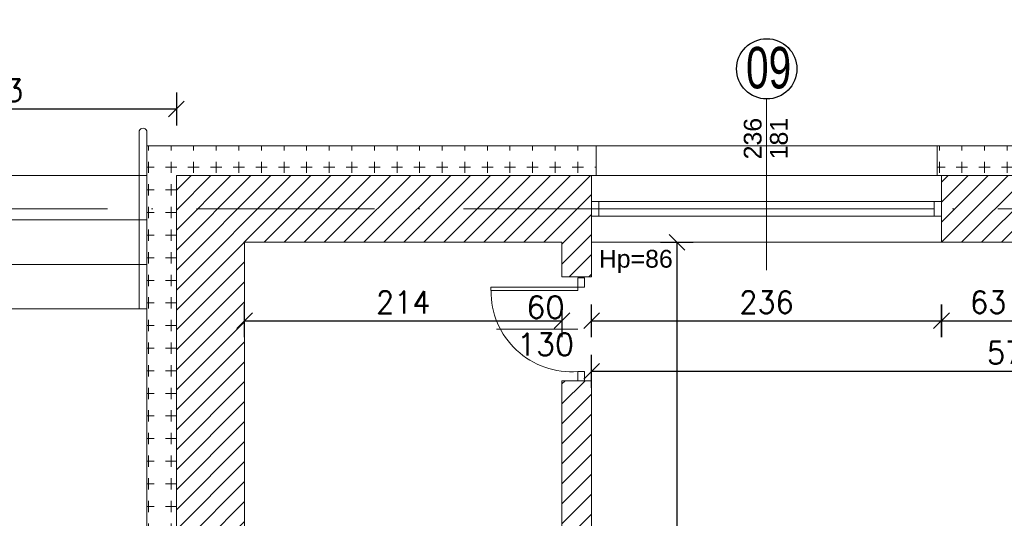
# Model space of a CAD drawing. Header units: millimetres. Extents: x -37273 to 136949, y -1495242345 to -598.
# Tile 20 of 38: x 40885 to 41549, y -16428 to -16092. Entities that reach past the tile are written whole.
import ezdxf

# ---------------------------------------------------------------- set-up
doc = ezdxf.new("R2010")
doc.units = ezdxf.units.MM
doc.linetypes.add('ACAD_ISO10W100', pattern=[18, 12, -3, 0, -3])
for name, color, linetype, lineweight in [('A-DRZ', 3, 'Continuous', 13), ('A-OKN', 3, 'Continuous', 13), ('urządzenia', 252, 'Continuous', 0), ('wymiarowannie', 253, 'Continuous', 5), ('ściany', 190, 'Continuous', 25)]:
    doc.layers.add(name, color=color, linetype=linetype, lineweight=lineweight)
for name, color, linetype in [('OPISY', 4, 'Continuous'), ('wym', 1, 'Continuous'), ('ściana', 7, 'Continuous')]:
    doc.layers.add(name, color=color, linetype=linetype)
doc.styles.add('op2', font='arial.ttf')
doc.styles.get("Standard").update_dxf_attribs({"font": 'arial.ttf'})
doc.styles.add('WYM_50', font='simplex.shx', dxfattribs={"width": 0.95})
doc.dimstyles.new('50', dxfattribs={"dimtxt": 15, "dimasz": 0.15, "dimexe": 13, "dimexo": 30, "dimgap": 5, "dimtad": 1, "dimdec": 0, "dimrnd": 0.5, "dimzin": 1, "dimdsep": 46, "dimtxsty": 'WYM_50', "dimblk": 'A', "dimcen": 3, "dimdle": 5, "dimse1": 1, "dimse2": 1, "dimclrd": 256, "dimclre": 256, "dimclrt": 2, "dimaunit": 1, "dimadec": 0, "dimazin": 0, "dimtfac": 0.32, "dimtdec": 0, "dimtix": 1, "dimtmove": 1, "dimatfit": 3, "dimldrblk": 'A', "dimfxl": 1, "dimtvp": 0.08, "dimtolj": 1, "dimtzin": 1, "dimarcsym": 0})
pattern_1 = [(90, (-26617.258, -10.478), (-15.24, 0), [7.62, -7.62]), (180, (-26613.449, -6.668), (0, -15.24), [7.62, -7.62])]

# ---------------------------------------------------------------- blocks, each defined once
blk = doc.blocks.new('A')
at = {"color": 1, "linetype": 'Continuous'}
blk.add_line((0, 73.6), (0, -73.6), dxfattribs=at)
at = {"color": 7, "linetype": 'Continuous'}
blk.add_line((-35.3, -35.3), (35.3, 35.3), dxfattribs=at)
blk = doc.blocks.new('*D2359')
at = {"layer": 'Defpoints', "color": 0, "lineweight": 13, "ltscale": 3}
for p in [(41808, -15942.05), (40532.97, -16182.05), (41808, -16182.05)]:
    blk.add_point(p, dxfattribs=at)
at = {"layer": 'wym', "lineweight": -2}
blk.add_line((40532.97, -15942.2), (40532.97, -16181.9), dxfattribs=at)
at = {"layer": 'wym', "lineweight": -2, "ltscale": 3, "xscale": 0.15, "yscale": 0.15, "zscale": 0.15}
for p, rotation in [((40532.97, -15942.05), 90), ((40532.97, -16182.05), 270)]:
    blk.add_blockref('A', p, dxfattribs=dict(at, rotation=rotation))
at = {"layer": 'wym', "color": 2, "ltscale": 3, "insert": (40520.47, -16062.05), "char_height": 15, "attachment_point": 5, "rotation": 90, "style": 'WYM_50'}
blk.add_mtext('\\A1;240', dxfattribs=at)
blk = doc.blocks.new('*D2360')
at = {"layer": 'Defpoints', "color": 0, "lineweight": 13, "ltscale": 3}
for p in [(41808, -16182.05), (40532.97, -16197.05), (41808, -16197.05)]:
    blk.add_point(p, dxfattribs=at)
at = {"layer": 'wym', "lineweight": -2}
for p, q in [((40532.97, -16181.9), (40532.97, -16181.75)), ((40532.97, -16182.05), (40532.97, -16197.05)), ((40532.97, -16197.2), (40532.97, -16197.35))]:
    blk.add_line(p, q, dxfattribs=at)
at = {"layer": 'wym', "lineweight": -2, "ltscale": 3, "xscale": 0.15, "yscale": 0.15, "zscale": 0.15}
for p, rotation in [((40532.97, -16182.05), 270), ((40532.97, -16197.05), 90)]:
    blk.add_blockref('A', p, dxfattribs=dict(at, rotation=rotation))
at = {"layer": 'wym', "color": 2, "ltscale": 3, "insert": (40520.47, -16189.55), "char_height": 15, "attachment_point": 5, "rotation": 90, "style": 'WYM_50'}
blk.add_mtext('\\A1;15', dxfattribs=at)
blk = doc.blocks.new('*D2361')
at = {"layer": 'Defpoints', "color": 0, "lineweight": 13, "ltscale": 3}
for p in [(40971, -16197.05), (40512.97, -16450.44), (40991, -16450.44)]:
    blk.add_point(p, dxfattribs=at)
at = {"layer": 'wym', "lineweight": -2}
blk.add_line((40512.97, -16197.2), (40512.97, -16450.29), dxfattribs=at)
at = {"layer": 'wym', "lineweight": -2, "ltscale": 3, "xscale": 0.15, "yscale": 0.15, "zscale": 0.15}
for p, rotation in [((40512.97, -16197.05), 90), ((40512.97, -16450.44), 270)]:
    blk.add_blockref('A', p, dxfattribs=dict(at, rotation=rotation))
at = {"layer": 'wym', "color": 2, "ltscale": 3, "insert": (40500.47, -16323.74), "char_height": 15, "attachment_point": 5, "rotation": 90, "style": 'WYM_50'}
blk.add_mtext('\\A1;254', dxfattribs=at)
blk = doc.blocks.new('*D2376')
at = {"layer": 'Defpoints', "color": 0, "lineweight": 13, "ltscale": 3}
for p in [(41875.89, -15896.05), (40480, -16197.05), (41808, -16197.05)]:
    blk.add_point(p, dxfattribs=at)
at = {"layer": 'wym', "lineweight": -2}
blk.add_line((40480, -15896.2), (40480, -16196.9), dxfattribs=at)
at = {"layer": 'wym', "lineweight": -2, "ltscale": 3, "xscale": 0.15, "yscale": 0.15, "zscale": 0.15}
for p, rotation in [((40480, -15896.05), 90), ((40480, -16197.05), 270)]:
    blk.add_blockref('A', p, dxfattribs=dict(at, rotation=rotation))
at = {"layer": 'wym', "color": 2, "ltscale": 3, "insert": (40467.5, -16046.55), "char_height": 15, "attachment_point": 5, "rotation": 90, "style": 'WYM_50'}
blk.add_mtext('\\A1;301', dxfattribs=at)
blk = doc.blocks.new('*D2540')
at = {"layer": 'Defpoints', "color": 0, "lineweight": 13, "ltscale": 3}
for p in [(40991, -16152.22), (40748, -16197.05), (40991, -16197.05)]:
    blk.add_point(p, dxfattribs=at)
at = {"layer": 'wym', "lineweight": -2}
blk.add_line((40748.15, -16152.22), (40990.85, -16152.22), dxfattribs=at)
at = {"layer": 'wym', "lineweight": -2, "ltscale": 3, "xscale": 0.15, "yscale": 0.15, "zscale": 0.15, "rotation": 180}
blk.add_blockref('A', (40748, -16152.22), dxfattribs=at)
at = {"layer": 'wym', "lineweight": -2, "ltscale": 3, "xscale": 0.15, "yscale": 0.15, "zscale": 0.15}
blk.add_blockref('A', (40991, -16152.22), dxfattribs=at)
at = {"layer": 'wym', "color": 2, "ltscale": 3, "insert": (40869.5, -16139.72), "char_height": 15, "attachment_point": 5, "style": 'WYM_50'}
blk.add_mtext('\\A1;243', dxfattribs=at)
blk = doc.blocks.new('*D2472')
at = {"layer": 'Defpoints', "color": 0, "lineweight": 13, "ltscale": 3}
for p in [(41841, -16329.05), (41271, -16355.26), (41841, -16355.26)]:
    blk.add_point(p, dxfattribs=at)
at = {"layer": 'wym', "lineweight": -2}
blk.add_line((41271.15, -16329.05), (41840.85, -16329.05), dxfattribs=at)
at = {"layer": 'wym', "lineweight": -2, "ltscale": 3, "xscale": 0.15, "yscale": 0.15, "zscale": 0.15, "rotation": 180}
blk.add_blockref('A', (41271, -16329.05), dxfattribs=at)
at = {"layer": 'wym', "lineweight": -2, "ltscale": 3, "xscale": 0.15, "yscale": 0.15, "zscale": 0.15}
blk.add_blockref('A', (41841, -16329.05), dxfattribs=at)
at = {"layer": 'wym', "color": 2, "ltscale": 3, "insert": (41556, -16316.55), "char_height": 15, "attachment_point": 5, "style": 'WYM_50'}
blk.add_mtext('\\A1;570', dxfattribs=at)
blk = doc.blocks.new('*D2491')
at = {"layer": 'Defpoints', "color": 0, "lineweight": 13, "ltscale": 3}
for p in [(41808, -15721.23), (41808, -16189.55), (40991, -16197.05)]:
    blk.add_point(p, dxfattribs=at)
at = {"layer": 'ściana', "lineweight": -2, "ltscale": 3}
blk.add_line((40991.15, -15721.23), (41807.85, -15721.23), dxfattribs=at)
at = {"layer": 'ściana', "lineweight": -2, "ltscale": 3, "xscale": 0.15, "yscale": 0.15, "zscale": 0.15, "rotation": 180}
blk.add_blockref('A', (40991, -15721.23), dxfattribs=at)
at = {"layer": 'ściana', "lineweight": -2, "ltscale": 3, "xscale": 0.15, "yscale": 0.15, "zscale": 0.15}
blk.add_blockref('A', (41808, -15721.23), dxfattribs=at)
at = {"layer": 'ściana', "color": 2, "lineweight": 13, "ltscale": 3, "insert": (41399.5, -15708.73), "char_height": 15, "attachment_point": 5, "style": 'WYM_50'}
blk.add_mtext('\\A1;817', dxfattribs=at)
blk = doc.blocks.new('*D2466')
at = {"layer": 'Defpoints', "color": 0, "lineweight": 13, "ltscale": 3}
for p in [(41507, -16242.05), (41271, -16253.73), (41507, -16295)]:
    blk.add_point(p, dxfattribs=at)
at = {"layer": 'wym', "lineweight": -2}
blk.add_line((41271.15, -16295), (41506.85, -16295), dxfattribs=at)
at = {"layer": 'wym', "lineweight": -2, "ltscale": 3, "xscale": 0.15, "yscale": 0.15, "zscale": 0.15, "rotation": 180}
blk.add_blockref('A', (41271, -16295), dxfattribs=at)
at = {"layer": 'wym', "lineweight": -2, "ltscale": 3, "xscale": 0.15, "yscale": 0.15, "zscale": 0.15}
blk.add_blockref('A', (41507, -16295), dxfattribs=at)
at = {"layer": 'wym', "color": 2, "ltscale": 3, "insert": (41389, -16282.5), "char_height": 15, "attachment_point": 5, "style": 'WYM_50'}
blk.add_mtext('\\A1;236', dxfattribs=at)
blk = doc.blocks.new('*D2473')
at = {"layer": 'Defpoints', "color": 0, "lineweight": 13, "ltscale": 3}
for p in [(41349.33, -16242.05), (41328.53, -17006.05), (41349.33, -17006.05)]:
    blk.add_point(p, dxfattribs=at)
at = {"layer": 'wym', "lineweight": -2}
blk.add_line((41328.53, -16242.2), (41328.53, -17005.9), dxfattribs=at)
at = {"layer": 'wym', "lineweight": -2, "ltscale": 3, "xscale": 0.15, "yscale": 0.15, "zscale": 0.15}
for p, rotation in [((41328.53, -16242.05), 90), ((41328.53, -17006.05), 270)]:
    blk.add_blockref('A', p, dxfattribs=dict(at, rotation=rotation))
at = {"layer": 'wym', "color": 2, "ltscale": 3, "insert": (41316.03, -16624.05), "char_height": 15, "attachment_point": 5, "rotation": 90, "style": 'WYM_50'}
blk.add_mtext('\\A1;764', dxfattribs=at)
blk = doc.blocks.new('*D2477')
at = {"layer": 'Defpoints', "color": 0, "lineweight": 13, "ltscale": 3}
for p in [(41507, -15767.94), (41271, -16203.37), (41507, -16203.37)]:
    blk.add_point(p, dxfattribs=at)
at = {"layer": 'wym', "lineweight": -2}
blk.add_line((41271.15, -15767.94), (41506.85, -15767.94), dxfattribs=at)
at = {"layer": 'wym', "lineweight": -2, "ltscale": 3, "xscale": 0.15, "yscale": 0.15, "zscale": 0.15, "rotation": 180}
blk.add_blockref('A', (41271, -15767.94), dxfattribs=at)
at = {"layer": 'wym', "lineweight": -2, "ltscale": 3, "xscale": 0.15, "yscale": 0.15, "zscale": 0.15}
blk.add_blockref('A', (41507, -15767.94), dxfattribs=at)
at = {"layer": 'wym', "color": 2, "ltscale": 3, "insert": (41389, -15755.44), "char_height": 15, "attachment_point": 5, "style": 'WYM_50'}
blk.add_mtext('\\A1;236', dxfattribs=at)
blk = doc.blocks.new('*D2465')
at = {"layer": 'Defpoints', "color": 0, "lineweight": 13, "ltscale": 3}
for p in [(41251, -16295), (41037, -16368.78), (41251, -16368.78)]:
    blk.add_point(p, dxfattribs=at)
at = {"layer": 'wym', "lineweight": -2}
blk.add_line((41037.15, -16295), (41250.85, -16295), dxfattribs=at)
at = {"layer": 'wym', "lineweight": -2, "ltscale": 3, "xscale": 0.15, "yscale": 0.15, "zscale": 0.15, "rotation": 180}
blk.add_blockref('A', (41037, -16295), dxfattribs=at)
at = {"layer": 'wym', "lineweight": -2, "ltscale": 3, "xscale": 0.15, "yscale": 0.15, "zscale": 0.15}
blk.add_blockref('A', (41251, -16295), dxfattribs=at)
at = {"layer": 'wym', "color": 2, "ltscale": 3, "insert": (41144, -16282.5), "char_height": 15, "attachment_point": 5, "style": 'WYM_50'}
blk.add_mtext('\\A1;214', dxfattribs=at)
blk = doc.blocks.new('*D2476')
at = {"layer": 'Defpoints', "color": 0, "lineweight": 13, "ltscale": 3}
for p in [(41271, -15767.94), (40991, -16197.05), (41271, -16197.05)]:
    blk.add_point(p, dxfattribs=at)
at = {"layer": 'wym', "lineweight": -2}
blk.add_line((40991.15, -15767.94), (41270.85, -15767.94), dxfattribs=at)
at = {"layer": 'wym', "lineweight": -2, "ltscale": 3, "xscale": 0.15, "yscale": 0.15, "zscale": 0.15, "rotation": 180}
blk.add_blockref('A', (40991, -15767.94), dxfattribs=at)
at = {"layer": 'wym', "lineweight": -2, "ltscale": 3, "xscale": 0.15, "yscale": 0.15, "zscale": 0.15}
blk.add_blockref('A', (41271, -15767.94), dxfattribs=at)
at = {"layer": 'wym', "color": 2, "ltscale": 3, "insert": (41131, -15755.44), "char_height": 15, "attachment_point": 5, "style": 'WYM_50'}
blk.add_mtext('\\A1;280', dxfattribs=at)
blk = doc.blocks.new('DRZWI80')
at = {"layer": 'A-DRZ', "extrusion": (0, 0, -1)}
for points in [[(-63186.49, 25780.28), (-63183.49, 25780.28), (-63183.49, 25856.28)], [(-63186.49, 25856.28), (-63183.49, 25856.28)]]:
    blk.add_lwpolyline(points, dxfattribs=at)
at = {"layer": 'A-DRZ'}
for points in [[(63186.49, 25780.28), (63186.49, 25856.28)], [(63149.49, 25780.28), (63149.49, 25851.36)]]:
    blk.add_lwpolyline(points, dxfattribs=at)
for points in [[(63104.49, 25774.28), (63104.49, 25780.28), (63112.49, 25780.28), (63112.49, 25774.28)], [(63194.49, 25774.28), (63194.49, 25780.28), (63186.49, 25780.28), (63186.49, 25774.28)]]:
    blk.add_lwpolyline(points, close=True, dxfattribs=at)
at = {"layer": 'A-DRZ', "color": 1}
blk.add_arc((63182.77, 25785.79), 70.49, 89.40844, 184.48773, dxfattribs=at)
blk = doc.blocks.new('GFT43')
at = {"layer": 'A-DRZ'}
blk.add_blockref('DRZWI80', (-63194.49, -25774.28), dxfattribs=at)
blk = doc.blocks.new('*D2467')
at = {"layer": 'Defpoints', "color": 0, "lineweight": 13, "ltscale": 3}
for p in [(41570, -16229.22), (41507, -16262.86), (41570, -16295)]:
    blk.add_point(p, dxfattribs=at)
at = {"layer": 'wym', "lineweight": -2}
blk.add_line((41507.15, -16295), (41569.85, -16295), dxfattribs=at)
at = {"layer": 'wym', "lineweight": -2, "ltscale": 3, "xscale": 0.15, "yscale": 0.15, "zscale": 0.15, "rotation": 180}
blk.add_blockref('A', (41507, -16295), dxfattribs=at)
at = {"layer": 'wym', "lineweight": -2, "ltscale": 3, "xscale": 0.15, "yscale": 0.15, "zscale": 0.15}
blk.add_blockref('A', (41570, -16295), dxfattribs=at)
at = {"layer": 'wym', "color": 2, "ltscale": 3, "insert": (41538.5, -16282.5), "char_height": 15, "attachment_point": 5, "style": 'WYM_50'}
blk.add_mtext('\\A1;63', dxfattribs=at)
blk = doc.blocks.new('*D2478')
at = {"layer": 'Defpoints', "color": 0, "lineweight": 13, "ltscale": 3}
for p in [(41570, -15767.94), (41507, -16203.37), (41570, -16203.37)]:
    blk.add_point(p, dxfattribs=at)
at = {"layer": 'wym', "lineweight": -2}
blk.add_line((41507.15, -15767.94), (41569.85, -15767.94), dxfattribs=at)
at = {"layer": 'wym', "lineweight": -2, "ltscale": 3, "xscale": 0.15, "yscale": 0.15, "zscale": 0.15, "rotation": 180}
blk.add_blockref('A', (41507, -15767.94), dxfattribs=at)
at = {"layer": 'wym', "lineweight": -2, "ltscale": 3, "xscale": 0.15, "yscale": 0.15, "zscale": 0.15}
blk.add_blockref('A', (41570, -15767.94), dxfattribs=at)
at = {"layer": 'wym', "color": 2, "ltscale": 3, "insert": (41538.5, -15755.44), "char_height": 15, "attachment_point": 5, "style": 'WYM_50'}
blk.add_mtext('\\A1;63', dxfattribs=at)

msp = doc.modelspace()

# ---------------------------------------------------------------- hatches: boundary and pattern name
at = {"layer": 'wymiarowannie', "lineweight": 13, "ltscale": 3}
h = msp.add_hatch(dxfattribs=at)
h.set_pattern_fill('CROSS', color=1, scale=0.6, angle=45)
h.set_pattern_definition(pattern_1)
h.paths.add_polyline_path([(40991, -16219.55), (40991, -16197.05), (41271, -16197.05), (41274, -16197.05), (41274, -16177.05), (40971, -16177.05), (40971, -16197.05), (40971, -16219.55)])
h = msp.add_hatch(dxfattribs=at)
h.set_pattern_fill('CROSS', color=1, scale=0.6, angle=45)
h.set_pattern_definition(pattern_1)
h.paths.add_polyline_path([(41507, -16197.05), (41570, -16197.05), (41573, -16197.05), (41573, -16177.05), (41504, -16177.05), (41504, -16197.05)])
h = msp.add_hatch(dxfattribs=at)
h.set_pattern_fill('ANSI31', color=5, scale=3)
h.set_pattern_definition([(45, (40990.995, -16880.441), (-6.73519, 6.73519), [])])
h.paths.add_polyline_path([(40991, -16450.44), (40991, -16219.55), (41271, -16219.55), (41271, -16242.05), (41271, -16265.41), (41251, -16265.41), (41251, -16242.05), (41037, -16242.05), (41037, -16450.44)])
h.paths.add_polyline_path([(41155, -16650.05), (41155, -16436.05), (41251, -16436.05), (41251, -16335.41), (41271, -16335.41), (41271, -16448.05), (41167, -16448.05), (41167, -16634.12)])
h.paths.add_polyline_path([(41155, -16693.05), (41155, -16650.05), (41167, -16634.12), (41167, -16681.05), (41291, -16681.05), (41291, -16880.44), (41271, -16880.44), (41271, -16693.05)])
h.paths.add_polyline_path([(40991, -16219.55), (40991, -16197.05), (41271, -16197.05), (41271, -16219.55)])
h = msp.add_hatch(dxfattribs=at)
h.set_pattern_fill('ANSI31', color=5, scale=3)
h.set_pattern_definition([(45, (41506.995, -16242.046), (-6.7352, 6.7352), [])])
h.paths.add_polyline_path([(41507, -16242.05), (41570, -16242.05), (41570, -16219.55), (41507, -16219.55)])
h.paths.add_polyline_path([(41570, -16219.55), (41570, -16197.05), (41507, -16197.05), (41507, -16219.55)])
h = msp.add_hatch(dxfattribs=at)
h.set_pattern_fill('CROSS', color=1, scale=0.6, angle=45)
h.set_pattern_definition(pattern_1)
h.paths.add_polyline_path([(40971, -16227.05), (40971, -16257.05), (40971, -16287.05), (40971, -16453.44), (40991, -16453.44), (40991, -16450.44), (40991, -16219.55), (40971, -16219.55)])
h.paths.add_polyline_path([(40971, -16797.44), (40991, -16797.44), (40991, -16794.44), (40991, -16765.44), (40991, -16762.44), (40971, -16762.44)])
h.paths.add_polyline_path([(40971, -16711.44), (40971, -16676.44), (40991, -16676.44), (40991, -16679.44), (40991, -16708.44), (40991, -16711.44)])
h.paths.add_polyline_path([(40971, -16625.44), (40971, -16590.44), (40991, -16590.44), (40991, -16593.44), (40991, -16622.44), (40991, -16625.44)])
h.paths.add_polyline_path([(40971, -16539.44), (40971, -16504.44), (40991, -16504.44), (40991, -16507.44), (40991, -16536.44), (40991, -16539.44)])
h.paths.add_polyline_path([(40971, -16880.44), (40991, -16880.44), (40991, -16851.44), (40991, -16848.44), (40971, -16848.44)])

# ---------------------------------------------------------------- linework, layer by layer
at = {"layer": 'A-OKN'}
for p, q in [((41507, -16197.05), (41271, -16197.05)), ((41507, -16214.55), (41271, -16214.55)), ((41507, -16214.55), (41271, -16214.55)), ((41276, -16214.55), (41276, -16224.55)), ((41276, -16214.55), (41276, -16224.55)), ((41502, -16214.55), (41502, -16224.55)), ((41502, -16214.55), (41502, -16224.55)), ((41276, -16219.55), (41502, -16219.55)), ((41276, -16219.55), (41502, -16219.55)), ((41507, -16224.55), (41271, -16224.55)), ((41507, -16224.55), (41271, -16224.55)), ((41507, -16242.05), (41271, -16242.05))]:
    msp.add_line(p, q, dxfattribs=at)
msp.add_lwpolyline([(41274, -16177.05), (41504, -16177.05)], dxfattribs=at)
at = {"layer": 'wymiarowannie', "ltscale": 3}
msp.add_line((41389.03, -16145.47), (41389.03, -16260.79), dxfattribs=at)
at = {"layer": 'wymiarowannie', "color": 251, "linetype": 'ACAD_ISO10W100', "lineweight": 13, "ltscale": 10}
msp.add_line((43646, -16219.55), (40380.11, -16219.55), dxfattribs=at)
at = {"layer": 'wymiarowannie', "color": 1, "lineweight": 13, "ltscale": 3}
for points in [[(40966, -16167.05), (40966, -16287.05)], [(40971, -16167.05), (40971, -16287.05)]]:
    msp.add_lwpolyline(points, dxfattribs=at)
at = {"layer": 'wymiarowannie', "color": 5, "lineweight": 13, "ltscale": 3}
for points in [[(40748, -17006.05), (40748, -16197.05), (40971, -16197.05)], [(40778, -17006.05), (40778, -16227.05), (40971, -16227.05)], [(40808, -17006.05), (40808, -16257.05), (40971, -16257.05)], [(40838, -16986.05), (40838, -16287.05), (40971, -16287.05)]]:
    msp.add_lwpolyline(points, dxfattribs=at)
at = {"layer": 'wymiarowannie', "color": 1, "lineweight": 13, "ltscale": 3}
msp.add_arc((40968.5, -16167.77), 2.6, 16.23994, 163.76006, dxfattribs=at)
at = {"layer": 'ściana', "lineweight": 13, "ltscale": 3}
for p, q in [((40991, -16197.05), (41271, -16197.05)), ((40991, -16197.05), (40991, -16450.44)), ((41271, -16242.05), (41271, -16197.05)), ((41507, -16197.05), (41570, -16197.05)), ((41507, -16242.05), (41507, -16197.05)), ((41037, -16242.05), (41251, -16242.05)), ((41037, -16242.05), (41037, -16450.44)), ((41251, -16242.05), (41251, -16265.41)), ((41271, -16242.05), (41271, -16265.41)), ((41507, -16242.05), (41570, -16242.05)), ((41271, -16265.41), (41251, -16265.41)), ((41251, -16335.41), (41251, -16436.05)), ((41271, -16335.41), (41251, -16335.41)), ((41271, -16335.41), (41271, -16448.05))]:
    msp.add_line(p, q, dxfattribs=at)
at = {"layer": 'ściana', "color": 1, "lineweight": 13, "ltscale": 3}
for points in [[(40971, -16453.44), (40971, -16177.05), (41274, -16177.05)], [(41274, -16197.05), (41274, -16177.05)], [(41504, -16177.05), (41573, -16177.05)], [(41504, -16197.05), (41504, -16177.05)]]:
    msp.add_lwpolyline(points, dxfattribs=at)
at = {"layer": 'ściany', "color": 5, "ltscale": 100}
msp.add_circle((41389.14, -16125.15), 20.32, dxfattribs=at)

# ---------------------------------------------------------------- block references
at = {"layer": 'A-DRZ', "xscale": 0.77, "yscale": 0.77, "zscale": 0.77, "rotation": 90}
msp.add_blockref('GFT43', (41266.32, -16266.11), dxfattribs=at)

# ---------------------------------------------------------------- texts
at = {"layer": 'A-DRZ', "insert": (41239.91, -16298.36), "char_height": 15, "attachment_point": 5}
msp.add_mtext('\\pxqc;{\\Fsimplex|c238;60\\P\\pq*;130}', dxfattribs=at)
at = {"layer": 'OPISY', "color": 4, "ltscale": 3, "style": 'op2', "width": 0.7}
msp.add_text('09', height=28, dxfattribs=at).set_placement((41375.17, -16138.34))
at = {"layer": 'urządzenia', "insert": (41300.82, -16255), "char_height": 12, "attachment_point": 5}
msp.add_mtext('Hp=86', dxfattribs=at)
at = {"layer": 'wymiarowannie', "color": 1, "lineweight": 13, "ltscale": 3, "insert": (41379.73, -16172.18), "char_height": 12, "attachment_point": 5, "rotation": 90}
msp.add_mtext('236', dxfattribs=at)
at = {"layer": 'wymiarowannie', "color": 1, "lineweight": 13, "ltscale": 3, "insert": (41397.39, -16172.18), "char_height": 12, "width": 30.7607, "attachment_point": 5, "rotation": 90}
msp.add_mtext('181', dxfattribs=at)

# ---------------------------------------------------------------- dimensions: what is measured, and where the dimension line sits
at = {"layer": 'wym'}
for base, p1, p2, picture, middle in [((41271, -15767.94), (40991, -16197.05), (41271, -16197.05), '*D2476', (41131, -15755.44)), ((41507, -15767.94), (41271, -16203.37), (41507, -16203.37), '*D2477', (41389, -15755.44)), ((41570, -15767.94), (41507, -16203.37), (41570, -16203.37), '*D2478', (41538.5, -15755.44)), ((40991, -16152.22), (40748, -16197.05), (40991, -16197.05), '*D2540', (40869.5, -16139.72)), ((41570, -16295), (41507, -16262.86), (41570, -16229.22), '*D2467', (41538.5, -16282.5)), ((41507, -16295), (41271, -16253.73), (41507, -16242.05), '*D2466', (41389, -16282.5)), ((41251, -16295), (41037, -16368.78), (41251, -16368.78), '*D2465', (41144, -16282.5)), ((41841, -16329.05), (41271, -16355.26), (41841, -16355.26), '*D2472', (41556, -16316.55))]:
    dim = msp.add_linear_dim(base=base, p1=p1, p2=p2, dimstyle='50', override={"dimblk": 'A', "dimfxl": 0, "dimarcsym": 1}, dxfattribs=at)
    dim.commit()
    dim.dimension.update_dxf_attribs({"geometry": picture, "text_midpoint": middle})
for base, p1, p2, picture, middle in [((40480, -16197.05), (41875.89, -15896.05), (41808, -16197.05), '*D2376', (40467.5, -16046.55)), ((40532.97, -16182.05), (41808, -15942.05), (41808, -16182.05), '*D2359', (40520.47, -16062.05)), ((40532.97, -16197.05), (41808, -16182.05), (41808, -16197.05), '*D2360', (40520.47, -16189.55)), ((40512.97, -16450.44), (40971, -16197.05), (40991, -16450.44), '*D2361', (40500.47, -16323.74)), ((41328.53, -17006.05), (41349.33, -16242.05), (41349.33, -17006.05), '*D2473', (41316.03, -16624.05))]:
    dim = msp.add_linear_dim(base=base, p1=p1, p2=p2, angle=90, dimstyle='50', override={"dimblk": 'A', "dimfxl": 0, "dimarcsym": 1}, dxfattribs=at)
    dim.commit()
    dim.dimension.update_dxf_attribs({"geometry": picture, "text_midpoint": middle})
at = {"layer": 'ściana', "lineweight": 13, "ltscale": 3}
dim = msp.add_linear_dim(base=(41808, -15721.23), p1=(40991, -16197.05), p2=(41808, -16189.55), dimstyle='50', override={"dimblk": 'A', "dimfxl": 0, "dimarcsym": 1}, dxfattribs=at)
dim.commit()
dim.dimension.update_dxf_attribs({"geometry": '*D2491', "text_midpoint": (41399.5, -15708.73)})

doc.saveas('drawing.dxf')
